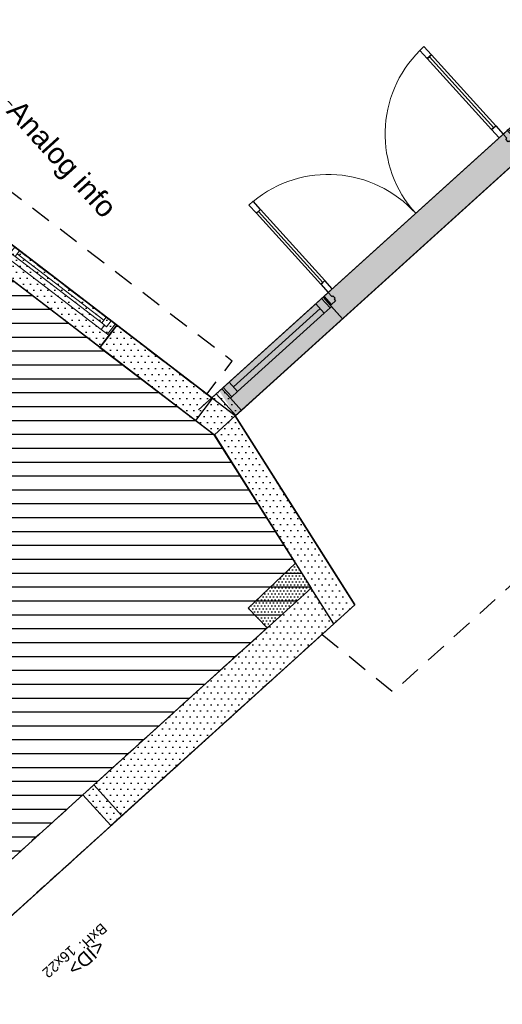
# Model space of a CAD drawing. Header units: millimetres. Extents: x 15275 to 121491, y 18097 to 137945.
# Tile 32 of 57: x 72272 to 75747, y 92154 to 99247. Entities that reach past the tile are written whole.
import ezdxf
from ezdxf.enums import TextEntityAlignment as Align

# ---------------------------------------------------------------- set-up
doc = ezdxf.new("R2010")
doc.units = ezdxf.units.MM
doc.header["$LTSCALE"] = 0.5
doc.header["$MEASUREMENT"] = 0
for name, pattern in [('DASHED 01', [500, 300, -200]), ('Over snittplan', [260, 150, -50, 10, -50]), ('PLINE', [0])]:
    doc.linetypes.add(name, pattern=pattern)
for name, color, linetype in [('20-- Bygning_ generelt', 7, 'Continuous'), ('222- Søyler', 7, 'Continuous'), ('222- Søyler  (Skravur)', 7, 'Continuous'), ('231- Bærende yttervegger', 7, 'Continuous'), ('231- Bærende yttervegger (Skravur)', 7, 'Continuous'), ('232- Ikke-bærende yttervegger', 7, 'Continuous'), ('232- Ikke-bærende yttervegger (Skravur)', 7, 'Continuous'), ('241- Bærende innervegger', 7, 'Continuous'), ('241- Bærende innervegger (Skravur)', 7, 'Continuous'), ('244- Vinduer_ dører_ foldevegger', 7, 'Continuous'), ('25-- Dekker', 7, 'Continuous'), ('832- Tekst bygning(Nye konstruksjoner)', 7, 'Continuous'), ('852- Teknisk_symbolsk informasjon_ bygning(Nye konstruksjoner)', 7, 'Continuous'), ('862- M___Nettoareal', 7, 'Continuous'), ('862- M___Nettoareal(Polylinje)', 7, 'Continuous'), ('862- M___Nettoareal(Tekst)', 7, 'Continuous'), ('862- M___P- og S-ROM', 7, 'Continuous'), ('862- M___P- og S-ROM(Polylinje)', 7, 'Continuous'), ('862- M___P- og S-ROM(Tekst)', 7, 'Continuous')]:
    doc.layers.add(name, color=color, linetype=linetype)
doc.layers.add('234- Vinduer_ dører_ porter', color=7, linetype='Continuous', lineweight=0)
doc.layers.add('244- Vinduer_ dører_ foldevegger(Nye konstruksjoner)', color=7, linetype='Continuous', lineweight=0)
doc.styles.add('GENERATED_STYLE_1', font='arial.ttf')
pattern_1 = [(0, (0, 0), (0, 86.60254), [0, -50]), (0, (25, 43.3), (0, 86.60254), [0, -50])]

# ---------------------------------------------------------------- blocks, each defined once
blk = doc.blocks.new('Foaje_104_4', base_point=(78860.3, 93925.8))
at = {"layer": '862- M___Nettoareal(Polylinje)', "linetype": 'PLINE', "flags": 128}
blk.add_lwpolyline([(74684.2, 95031.3), (70888.3, 91591.7), (75417.5, 86593.4), (78255.8, 89194.3), (78430.7, 89001.2), (78430.7, 89001.2), (79330.6, 88008.2), (82580.7, 90953.2), (82372.6, 91182.9), (82765.2, 91538.7), (82973.3, 91309), (86151.8, 94189.1), (85249, 95185.4), (84117.3, 94160), (81179.7, 97399.4), (83982.6, 99936.7), (82237.7, 101864.1), (79434.8, 99326.8), (78364.6, 100503.7), (73824.6, 96391.7)], close=True, dxfattribs=at)
at = {"layer": '862- M___Nettoareal(Tekst)', "style": 'GENERATED_STYLE_1'}
for tag, height, p in [('ROOM_NUMBER', 100, (78863, 94368.2)), ('ROOM_NAME', 200, (78746.5, 94239.8)), ('DUMMY_861', 100, (79016.6, 94221.4)), ('DUMMY_863', 100, (78513.6, 94074.6)), ('DUMMY_862', 200, (79207.1, 93776.9))]:
    blk.add_attdef(tag, text='', height=height, rotation=312.16193, dxfattribs=at).set_placement(p, align=Align.TOP_LEFT)
blk = doc.blocks.new('Inngangsparti__31', base_point=(74955.6, 100845.5))
at = {"layer": '862- M___P- og S-ROM(Polylinje)', "linetype": 'PLINE', "flags": 128}
blk.add_lwpolyline([(70149.8, 99207.1), (73654.8, 96522.1), (78535.6, 100941.8), (76116.6, 104610.5)], close=True, dxfattribs=at)
at = {"layer": '862- M___P- og S-ROM(Tekst)', "style": 'GENERATED_STYLE_1'}
for tag, height, p in [('ROOM_NAME', 200, (74572.5, 101574)), ('DUMMY_862', 100, (74339.5, 101408.8)), ('DUMMY_861', 200, (75688.2, 100387.6))]:
    blk.add_attdef(tag, text='', height=height, rotation=312.16193, dxfattribs=at).set_placement(p, align=Align.TOP_LEFT)
blk = doc.blocks.new('Vindu[1]')
at = {"layer": '234- Vinduer_ dører_ porter', "linetype": 'PLINE'}
for p, q in [((72150, 97558.9), (72205.9, 97631.9)), ((72194, 97641.1), (72972, 97045.1)), ((72194, 97641.1), (72205.9, 97631.9)), ((72236.1, 97608.8), (72203.9, 97566.8)), ((72203.9, 97566.8), (72236.1, 97608.8)), ((72205.9, 97631.9), (72236.1, 97608.8)), ((72236.1, 97608.8), (72271, 97582.1)), ((72150, 97558.9), (72138.1, 97568)), ((72194.4, 97524.9), (72150, 97558.9)), ((72218.2, 97555.8), (72194.4, 97524.9)), ((72203.9, 97566.8), (72218.2, 97555.8)), ((72238.8, 97540), (72203.9, 97566.8)), ((72271, 97582.1), (72238.8, 97540)), ((72862.8, 97062), (72238.8, 97540)), ((72254.9, 97561), (72878.9, 97083.1)), ((72271, 97582.1), (72895, 97104.1)), ((72271, 97582.1), (72895, 97104.1)), ((72072.4, 97482.3), (72850.4, 96886.3)), ((72859.7, 97015.3), (72194.4, 97524.9)), ((72859.7, 97015.3), (72883.4, 97046.2)), ((72862.8, 97062), (72895, 97104.1)), ((72897.7, 97035.3), (72862.8, 97062)), ((72883.4, 97046.2), (72897.7, 97035.3)), ((72895, 97104.1), (72929.9, 97077.3)), ((72897.7, 97035.3), (72929.9, 97077.3)), ((72929.9, 97077.3), (72897.7, 97035.3)), ((72904.1, 96981.2), (72960.1, 97054.2)), ((72929.9, 97077.3), (72960.1, 97054.2)), ((72960.1, 97054.2), (72972, 97045.1)), ((72904.1, 96981.2), (72859.7, 97015.3)), ((72916, 96972.1), (72904.1, 96981.2))]:
    blk.add_line(p, q, dxfattribs=at)
at = {"layer": '244- Vinduer_ dører_ foldevegger', "linetype": 'PLINE'}
for p, q in [((72194, 97641.1), (72138.1, 97568)), ((72194, 97641.1), (72138.1, 97568)), ((72138.1, 97568), (72072.4, 97482.3)), ((72972, 97045.1), (72916, 96972.1)), ((72972, 97045.1), (72916, 96972.1)), ((72916, 96972.1), (72850.4, 96886.3))]:
    blk.add_line(p, q, dxfattribs=at)
blk = doc.blocks.new('Simple Door Opening[16]')
at = {"layer": '244- Vinduer_ dører_ foldevegger', "linetype": 'PLINE'}
for p, q in [((72805.9, 93734), (73007.3, 93511.7)), ((71631.3, 92669.7), (71832.8, 92447.4))]:
    blk.add_line(p, q, dxfattribs=at)
blk = doc.blocks.new('Dørstempel[5]', base_point=(72140.5, 93131.2))
at = {"layer": '852- Teknisk_symbolsk informasjon_ bygning(Nye konstruksjoner)', "char_height": 75, "attachment_point": 1, "rotation": 222.18069, "style": 'GENERATED_STYLE_1'}
for s, insert in [('\\A1;{\\pql;\\pt0,50;\\fArial|b0|i0|c0|p0;\\W1.000000;16\\fArial|b0|i0|c0|p0;\\W1.000000;\\A1{\\H.66x;\\S^  ;}\\fArial|b0|i0|c0|p0;\\W1.000000;\\fArial|b0|i0|c0|p0;\\W1.000000;\\A1{\\H.66x;\\S^  ;}}', (72687.8, 92527.3)), ('\\A1;{\\pql;\\pt0,50;\\fArial|b0|i0|c0|p0;\\W1.000000;x22\\fArial|b0|i0|c0|p0;\\W1.000000;\\A1{\\H.66x;\\S^  ;}\\fArial|b0|i0|c0|p0;\\W1.000000;\\fArial|b0|i0|c0|p0;\\W1.000000;\\A1{\\H.66x;\\S^  ;}}', (72603, 92450.5))]:
    blk.add_mtext(s, dxfattribs=dict(at, insert=insert))
at = {"layer": '852- Teknisk_symbolsk informasjon_ bygning(Nye konstruksjoner)', "style": 'GENERATED_STYLE_1'}
for tag, p in [('DUMMY_234', (72504.3, 92815)), ('DUMMY_232', (72583.4, 92727.7)), ('DUMMY_230', (72662.5, 92640.3)), ('strUnitPrefix', (72741.7, 92535.9))]:
    blk.add_attdef(tag, text='', height=75, rotation=222.18069, dxfattribs=at).set_placement(p, align=Align.TOP_RIGHT)
for tag, p in [('DUMMY_235', (72461.9, 92776.6)), ('DUMMY_233', (72541, 92689.3)), ('DUMMY_231', (72620.2, 92602)), ('DUMMY_229', (72491.7, 92326.5))]:
    blk.add_attdef(tag, text='', height=75, rotation=222.18069, dxfattribs=at).set_placement(p, align=Align.TOP_LEFT)
blk.add_attdef('DUMMY_228', text='', height=100, rotation=222.18069, dxfattribs=at).set_placement((72699.3, 92548.8), align=Align.BOTTOM_CENTER)
blk = doc.blocks.new('Simple Door Opening[18]')
at = {"layer": '244- Vinduer_ dører_ foldevegger(Nye konstruksjoner)', "linetype": 'PLINE'}
for p, q in [((72727.8, 93663.3), (72929.2, 93441)), ((71553.2, 92599.1), (71754.7, 92376.8))]:
    blk.add_line(p, q, dxfattribs=at)
at = {"layer": '852- Teknisk_symbolsk informasjon_ bygning(Nye konstruksjoner)'}
ref = blk.add_blockref('Dørstempel[5]', (72140.5, 93131.2), dxfattribs=at)
ref.add_attrib('strUnitPrefix', 'BxH:', dxfattribs={"color": 7, "height": 75, "rotation": 222.18069, "style": 'GENERATED_STYLE_1'}).set_placement((72741.7, 92535.9), align=Align.TOP_RIGHT)
ref.add_attrib('DUMMY_228', '<ID>', dxfattribs={"color": 7, "height": 100, "rotation": 222.18069, "style": 'GENERATED_STYLE_1'}).set_placement((72699.3, 92548.8), align=Align.BOTTOM_CENTER)
blk = doc.blocks.new('Label_3', base_point=(71136, 98514.6))
at = {"layer": '832- Tekst bygning(Nye konstruksjoner)', "linetype": 'PLINE'}
for p, q in [((71136, 98514.6), (71883.5, 98998.7)), ((71883.5, 98998.7), (72219.2, 98628.1)), ((71136, 98514.6), (71158.2, 98618.3)), ((71136, 98514.6), (71239.7, 98492.4))]:
    blk.add_line(p, q, dxfattribs=at)
at = {"layer": '832- Tekst bygning(Nye konstruksjoner)', "insert": (72280.9, 98684), "char_height": 150, "attachment_point": 1, "rotation": 312.16193, "style": 'GENERATED_STYLE_1'}
blk.add_mtext('\\A1;{\\pql;\\pt0,1000;\\fArial|b0|i0|c0|p0;\\W1.000000;Analog info\\fArial|b0|i0|c0|p0;\\W1.000000;\\A1{\\H.66x;\\S^  ;}\\fArial|b0|i0|c0|p0;\\W1.000000;\\fArial|b0|i0|c0|p0;\\W1.000000;\\A1{\\H.66x;\\S^  ;}\\fArial|b0|i0|c0|p0;\\W1.000000; \\fArial|b0|i0|c0|p0;\\W1.000000;\\fArial|b0|i0|c0|p0;\\W1.000000;\\fArial|b0|i0|c0|p0;\\W1.000000;\\fArial|b0|i0|c0|p0;\\W1.000000;\\fArial|b0|i0|c0|p0;\\W1.000000;\\fArial|b0|i0|c0|p0;\\W1.000000;\\fArial|b0|i0|c0|p0;\\W1.000000;\\fArial|b0|i0|c0|p0;\\W1.000000;\\fArial|b0|i0|c0|p0;\\W1.000000;\\fArial|b0|i0|c0|p0;\\W1.000000;\\fArial|b0|i0|c0|p0;\\W1.000000;\\fArial|b0|i0|c0|p0;\\W1.000000;\\fArial|b0|i0|c0|p0;\\W1.000000;\\fArial|b0|i0|c0|p0;\\W1.000000;\\fArial|b0|i0|c0|p0;\\W1.000000;\\fArial|b0|i0|c0|p0;\\W1.000000;\\fArial|b0|i0|c0|p0;\\W1.000000;\\fArial|b0|i0|c0|p0;\\W1.000000;\\fArial|b0|i0|c0|p0;\\W1.000000;\\fArial|b0|i0|c0|p0;\\W1.000000;\\fArial|b0|i0|c0|p0;\\W1.000000;\\fArial|b0|i0|c0|p0;\\W1.000000;\\fArial|b0|i0|c0|p0;\\W1.000000;\\fArial|b0|i0|c0|p0;\\W1.000000;\\fArial|b0|i0|c0|p0;\\W1.000000;\\fArial|b0|i0|c0|p0;\\W1.000000;\\fArial|b0|i0|c0|p0;\\W1.000000;\\fArial|b0|i0|c0|p0;\\W1.000000;\\fArial|b0|i0|c0|p0;\\W1.000000;\\fArial|b0|i0|c0|p0;\\W1.000000;\\fArial|b0|i0|c0|p0;\\W1.000000;\\fArial|b0|i0|c0|p0;\\W1.000000;\\fArial|b0|i0|c0|p0;\\W1.000000;\\fArial|b0|i0|c0|p0;\\W1.000000;\\fArial|b0|i0|c0|p0;\\W1.000000;\\fArial|b0|i0|c0|p0;\\W1.000000;\\fArial|b0|i0|c0|p0;\\W1.000000;\\fArial|b0|i0|c0|p0;\\W1.000000;\\fArial|b0|i0|c0|p0;\\W1.000000;\\fArial|b0|i0|c0|p0;\\W1.000000;\\fArial|b0|i0|c0|p0;\\W1.000000;\\fArial|b0|i0|c0|p0;\\W1.000000;\\fArial|b0|i0|c0|p0;\\W1.000000;}', dxfattribs=at)
blk = doc.blocks.new('Vindu[8]')
at = {"layer": '234- Vinduer_ dører_ porter', "linetype": 'PLINE'}
for p, q in [((74456.5, 97248), (73727.2, 96587.7)), ((74456.5, 97248), (74445.3, 97238)), ((74403.8, 97200.4), (73779.8, 96635.3)), ((74445.3, 97238), (74403.8, 97200.4)), ((74403.8, 97200.4), (74465.6, 97132.2)), ((74507.1, 97169.8), (74445.3, 97238)), ((74507.1, 97169.8), (74518.2, 97179.8)), ((74434.7, 97166.3), (73810.7, 96601.2)), ((73841.6, 96567.1), (74465.6, 97132.2)), ((74465.6, 97132.2), (74507.1, 97169.8)), ((74597.4, 97092.4), (73868.2, 96432)), ((73779.8, 96635.3), (73738.3, 96597.7)), ((73841.6, 96567.1), (73779.8, 96635.3)), ((73738.3, 96597.7), (73727.2, 96587.7)), ((73800.1, 96529.5), (73738.3, 96597.7)), ((73800.1, 96529.5), (73841.6, 96567.1)), ((73789, 96519.5), (73800.1, 96529.5))]:
    blk.add_line(p, q, dxfattribs=at)
at = {"layer": '244- Vinduer_ dører_ foldevegger', "linetype": 'PLINE'}
for p, q in [((74456.5, 97248), (74518.2, 97179.8)), ((74456.5, 97248), (74518.2, 97179.8)), ((74518.2, 97179.8), (74597.4, 97092.4)), ((73727.2, 96587.7), (73789, 96519.5)), ((73727.2, 96587.7), (73789, 96519.5)), ((73789, 96519.5), (73868.2, 96432))]:
    blk.add_line(p, q, dxfattribs=at)
blk = doc.blocks.new('Butikkfasadedør tofløyet[27]')
at = {"layer": '234- Vinduer_ dører_ porter', "linetype": 'PLINE'}
for centre, start, end in [((75753.7, 98422.7), 134.8592, 222.16193), ((74493.5, 97281.6), 42.16193, 129.46467)]:
    blk.add_arc(centre, 850, start, end, dxfattribs=at)
at = {"layer": '244- Vinduer_ dører_ foldevegger', "linetype": 'PLINE'}
for p, q in [((75153.5, 99025.9), (75183.1, 99052.7)), ((75207.2, 98966.6), (75153.5, 99025.9)), ((75183.1, 99052.7), (75236.8, 98993.4)), ((75236.8, 98993.4), (75207.2, 98966.6)), ((75222, 98980), (75685.1, 98468.5)), ((75670.3, 98455.1), (75700, 98482)), ((75724, 98395.8), (75670.3, 98455.1)), ((75700, 98482), (75753.7, 98422.7)), ((75790.7, 98456.2), (75783.3, 98449.5)), ((75790.7, 98456.2), (75844.4, 98396.9)), ((75790.7, 98456.2), (75844.4, 98396.9)), ((75790.7, 98456.2), (75844.4, 98396.9)), ((75753.7, 98422.7), (75724, 98395.8)), ((75753.7, 98422.7), (75783.3, 98449.5)), ((75780.5, 98393), (75753.7, 98422.7)), ((75773.1, 98386.3), (75780.5, 98393)), ((75790.1, 98367.5), (75773.1, 98386.3)), ((75783.3, 98449.5), (75837, 98390.2)), ((75837, 98390.2), (75807.4, 98363.4)), ((75844.4, 98396.9), (75837, 98390.2)), ((75844.4, 98396.9), (75931.7, 98300.6)), ((75797.6, 98374.2), (75790.1, 98367.5)), ((75807.4, 98363.4), (75797.6, 98374.2)), ((73952.6, 97938.5), (73923, 97911.6)), ((73923, 97911.6), (73976.7, 97852.3)), ((74006.3, 97879.2), (73952.6, 97938.5)), ((73976.7, 97852.3), (74006.3, 97879.2)), ((73991.5, 97865.8), (74454.7, 97354.3)), ((74469.5, 97367.7), (74439.8, 97340.9)), ((74439.8, 97340.9), (74493.5, 97281.6)), ((74523.2, 97308.4), (74469.5, 97367.7)), ((74456.5, 97248), (74463.9, 97254.7)), ((74456.5, 97248), (74510.2, 97188.7)), ((74456.5, 97248), (74510.2, 97188.7)), ((74456.5, 97248), (74510.2, 97188.7)), ((74463.9, 97254.7), (74493.5, 97281.6)), ((74517.6, 97195.4), (74463.9, 97254.7)), ((74493.5, 97281.6), (74523.2, 97308.4)), ((74493.5, 97281.6), (74520.4, 97251.9)), ((74520.4, 97251.9), (74527.8, 97258.6)), ((74527.8, 97258.6), (74544.8, 97239.8)), ((74510.2, 97188.7), (74517.6, 97195.4)), ((74510.2, 97188.7), (74597.4, 97092.4)), ((74547.2, 97222.3), (74517.6, 97195.4)), ((74544.8, 97239.8), (74537.4, 97233.1)), ((74537.4, 97233.1), (74547.2, 97222.3))]:
    blk.add_line(p, q, dxfattribs=at)
at = {"layer": '244- Vinduer_ dører_ foldevegger', "linetype": 'PLINE', "flags": 128}
for points in [[(75222, 98980), (75685.1, 98468.5), (75670.3, 98455.1), (75207.2, 98966.6)], [(75236.8, 98993.4), (75700, 98482), (75685.1, 98468.5), (75222, 98980)], [(73976.7, 97852.3), (74439.8, 97340.9), (74454.7, 97354.3), (73991.5, 97865.8)], [(73991.5, 97865.8), (74454.7, 97354.3), (74469.5, 97367.7), (74006.3, 97879.2)]]:
    blk.add_lwpolyline(points, close=True, dxfattribs=at)

msp = doc.modelspace()

# ---------------------------------------------------------------- hatches: boundary and pattern name
at = {"linetype": 'Continuous'}
h = msp.add_hatch(dxfattribs=at)
h.set_pattern_fill('Linjer_100_mm', color=256, style=0, pattern_type=2)
h.set_pattern_definition([(0, (68914.09, 93760.17), (0, 100), [])])
h.paths.add_polyline_path([(70241.2, 98885.1), (73674.3, 96255.2), (74371.1, 95152.4), (67178.8, 88635.2), (63457.1, 92738.6)])
at = {"layer": '222- Søyler  (Skravur)', "linetype": 'Continuous'}
h = msp.add_hatch(dxfattribs=at)
h.set_pattern_fill('Prikker_tett', color=256, style=0, pattern_type=2)
h.set_pattern_definition([(0, (0, 0), (0, 43.30127), [0, -25]), (0, (12.5, 21.65), (0, 43.30127), [0, -25])])
h.paths.add_polyline_path([(73917.7, 95007.1), (74053.8, 94864.9), (74371.1, 95152.4), (74257.4, 95332.2)])
at = {"layer": '231- Bærende yttervegger (Skravur)', "linetype": 'Continuous'}
h = msp.add_hatch(dxfattribs=at)
h.set_pattern_fill('Eksisterende_konstruksjon', color=256, style=0, pattern_type=2)
h.set_pattern_definition(pattern_1)
h.paths.add_polyline_path([(70241.2, 98885.1), (73539.4, 96358.5), (73661, 96517.3), (70391.8, 99021.6)])
h = msp.add_hatch(dxfattribs=at)
h.set_pattern_fill('Eksisterende_konstruksjon', color=256, style=0, pattern_type=2)
h.set_pattern_definition(pattern_1)
h.paths.add_polyline_path([(70241.2, 98885.1), (73539.4, 96358.5), (73661, 96517.3), (70391.8, 99021.6)])
h = msp.add_hatch(dxfattribs=at)
h.set_pattern_fill('Eksisterende_konstruksjon', color=256, style=0, pattern_type=2)
h.set_pattern_definition(pattern_1)
h.paths.add_polyline_path([(70241.2, 98885.1), (73539.4, 96358.5), (73661, 96517.3), (70391.8, 99021.6)])
h = msp.add_hatch(dxfattribs=at)
h.set_pattern_fill('Eksisterende_konstruksjon', color=256, style=0, pattern_type=2)
h.set_pattern_definition(pattern_1)
h.paths.add_polyline_path([(70241.2, 98885.1), (73674.3, 96255.2), (73654.8, 96522.1), (70391.8, 99021.6)])
h = msp.add_hatch(dxfattribs=at)
h.set_pattern_fill('Eksisterende_konstruksjon', color=256, style=0, pattern_type=2)
h.set_pattern_definition(pattern_1)
h.paths.add_polyline_path([(72972, 97045.1), (72850.4, 96886.3), (73674.3, 96255.2), (73365.8, 96743.5)])
h = msp.add_hatch(dxfattribs=at)
h.set_pattern_fill('Eksisterende_konstruksjon', color=256, style=0, pattern_type=2)
h.set_pattern_definition(pattern_1)
h.paths.add_polyline_path([(73365.8, 96743.5), (72972, 97045.1), (72850.4, 96886.3), (73674.3, 96255.2)])
h = msp.add_hatch(dxfattribs=at)
h.set_pattern_fill('Eksisterende_konstruksjon', color=256, style=0, pattern_type=2)
h.set_pattern_definition(pattern_1)
h.paths.add_polyline_path([(73365.8, 96743.5), (72972, 97045.1), (72850.4, 96886.3), (73674.3, 96255.2)])
h = msp.add_hatch(dxfattribs=at)
h.set_pattern_fill('Eksisterende_konstruksjon', color=256, style=0, pattern_type=2)
h.set_pattern_definition(pattern_1)
h.paths.add_polyline_path([(73365.8, 96743.5), (72972, 97045.1), (72850.4, 96886.3), (73674.3, 96255.2)])
h = msp.add_hatch(dxfattribs=at)
h.set_pattern_fill('Eksisterende_konstruksjon', color=256, style=0, pattern_type=2)
h.set_pattern_definition(pattern_1)
h.paths.add_polyline_path([(73365.8, 96743.5), (72972, 97045.1), (72850.4, 96886.3), (73674.3, 96255.2)])
h = msp.add_hatch(dxfattribs=at)
h.set_pattern_fill('Eksisterende_konstruksjon', color=256, style=0, pattern_type=2)
h.set_pattern_definition(pattern_1)
h.paths.add_polyline_path([(73365.8, 96743.5), (72972, 97045.1), (72850.4, 96886.3), (73674.3, 96255.2)])
h = msp.add_hatch(dxfattribs=at)
h.set_pattern_fill('Eksisterende_konstruksjon', color=256, style=0, pattern_type=2)
h.set_pattern_definition(pattern_1)
h.paths.add_polyline_path([(73365.8, 96743.5), (72972, 97045.1), (72850.4, 96886.3), (73674.3, 96255.2)])
h = msp.add_hatch(dxfattribs=at)
h.set_pattern_fill('Eksisterende_konstruksjon', color=256, style=0, pattern_type=2)
h.set_pattern_definition(pattern_1)
h.paths.add_polyline_path([(73365.8, 96743.5), (72972, 97045.1), (72850.4, 96886.3), (73674.3, 96255.2)])
h = msp.add_hatch(dxfattribs=at)
h.set_pattern_fill('Eksisterende_konstruksjon', color=256, style=0, pattern_type=2)
h.set_pattern_definition(pattern_1)
h.paths.add_polyline_path([(73365.8, 96743.5), (72972, 97045.1), (72850.4, 96886.3), (73674.3, 96255.2)])
h = msp.add_hatch(dxfattribs=at)
h.set_pattern_fill('Eksisterende_konstruksjon', color=256, style=0, pattern_type=2)
h.set_pattern_definition(pattern_1)
h.paths.add_polyline_path([(73365.8, 96743.5), (72972, 97045.1), (72850.4, 96886.3), (73674.3, 96255.2)])
h = msp.add_hatch(dxfattribs=at)
h.set_pattern_fill('Eksisterende_konstruksjon', color=256, style=0, pattern_type=2)
h.set_pattern_definition(pattern_1)
h.paths.add_polyline_path([(73365.8, 96743.5), (72972, 97045.1), (72850.4, 96886.3), (73674.3, 96255.2)])
h = msp.add_hatch(dxfattribs=at)
h.set_pattern_fill('Eksisterende_konstruksjon', color=256, style=0, pattern_type=2)
h.set_pattern_definition(pattern_1)
h.paths.add_polyline_path([(73365.8, 96743.5), (73674.3, 96255.2), (73824.3, 96392.2)])
h = msp.add_hatch(dxfattribs=at)
h.set_pattern_fill('Eksisterende_konstruksjon', color=256, style=0, pattern_type=2)
h.set_pattern_definition(pattern_1)
h.paths.add_polyline_path([(73365.8, 96743.5), (73674.3, 96255.2), (73824.3, 96392.2)])
h = msp.add_hatch(dxfattribs=at)
h.set_pattern_fill('Eksisterende_konstruksjon', color=256, style=0, pattern_type=2)
h.set_pattern_definition(pattern_1)
h.paths.add_polyline_path([(73365.8, 96743.5), (73674.3, 96255.2), (73824.3, 96392.2)])
h = msp.add_hatch(dxfattribs=at)
h.set_pattern_fill('Eksisterende_konstruksjon', color=256, style=0, pattern_type=2)
h.set_pattern_definition(pattern_1)
h.paths.add_polyline_path([(73365.8, 96743.5), (73674.3, 96255.2), (73824.3, 96392.2)])
h = msp.add_hatch(dxfattribs=at)
h.set_pattern_fill('Eksisterende_konstruksjon', color=256, style=0, pattern_type=2)
h.set_pattern_definition(pattern_1)
h.paths.add_polyline_path([(73365.8, 96743.5), (73674.3, 96255.2), (73824.3, 96392.2)])
h = msp.add_hatch(dxfattribs=at)
h.set_pattern_fill('Eksisterende_konstruksjon', color=256, style=0, pattern_type=2)
h.set_pattern_definition(pattern_1)
h.paths.add_polyline_path([(73365.8, 96743.5), (73674.3, 96255.2), (73824.3, 96392.2)])
h = msp.add_hatch(dxfattribs=at)
h.set_pattern_fill('Eksisterende_konstruksjon', color=256, style=0, pattern_type=2)
h.set_pattern_definition(pattern_1)
h.paths.add_polyline_path([(73365.8, 96743.5), (73674.3, 96255.2), (73824.3, 96392.2)])
h = msp.add_hatch(dxfattribs=at)
h.set_pattern_fill('Eksisterende_konstruksjon', color=256, style=0, pattern_type=2)
h.set_pattern_definition(pattern_1)
h.paths.add_polyline_path([(73365.8, 96743.5), (73674.3, 96255.2), (73824.3, 96392.2)])
h = msp.add_hatch(dxfattribs=at)
h.set_pattern_fill('Eksisterende_konstruksjon', color=256, style=0, pattern_type=2)
h.set_pattern_definition(pattern_1)
h.paths.add_polyline_path([(73365.8, 96743.5), (73674.3, 96255.2), (73824.3, 96392.2)])
h = msp.add_hatch(dxfattribs=at)
h.set_pattern_fill('Eksisterende_konstruksjon', color=256, style=0, pattern_type=2)
h.set_pattern_definition(pattern_1)
h.paths.add_polyline_path([(73365.8, 96743.5), (73674.3, 96255.2), (73824.3, 96392.2)])
h = msp.add_hatch(dxfattribs=at)
h.set_pattern_fill('Eksisterende_konstruksjon', color=256, style=0, pattern_type=2)
h.set_pattern_definition(pattern_1)
h.paths.add_polyline_path([(73365.8, 96743.5), (73674.3, 96255.2), (73824.3, 96392.2)])
h = msp.add_hatch(dxfattribs=at)
h.set_pattern_fill('Eksisterende_konstruksjon', color=256, style=0, pattern_type=2)
h.set_pattern_definition(pattern_1)
h.paths.add_polyline_path([(74684.2, 95031.3), (73824.3, 96392.2), (73673.8, 96256), (74371.1, 95152.4)])
h = msp.add_hatch(dxfattribs=at)
h.set_pattern_fill('Eksisterende_konstruksjon', color=256, style=0, pattern_type=2)
h.set_pattern_definition(pattern_1)
h.paths.add_polyline_path([(73674.3, 96255.2), (74132.8, 95904), (73824.3, 96392.2)])
h = msp.add_hatch(dxfattribs=at)
h.set_pattern_fill('Eksisterende_konstruksjon', color=256, style=0, pattern_type=2)
h.set_pattern_definition(pattern_1)
h.paths.add_polyline_path([(74521.5, 95288.7), (74132.8, 95904), (73674.3, 96255.2), (74371.1, 95152.4)])
h = msp.add_hatch(dxfattribs=at)
h.set_pattern_fill('Eksisterende_konstruksjon', color=256, style=0, pattern_type=2)
h.set_pattern_definition(pattern_1)
h.paths.add_polyline_path([(74371.1, 95152.4), (74533.7, 94895), (74684.2, 95031.3)])
at = {"layer": '232- Ikke-bærende yttervegger (Skravur)', "linetype": 'Continuous'}
h = msp.add_hatch(dxfattribs=at)
h.set_pattern_fill('Eksisterende_konstruksjon', color=256, style=0, pattern_type=2)
h.set_pattern_definition(pattern_1)
h.paths.add_polyline_path([(73824.3, 96392.2), (78855.1, 100947.8), (78714.1, 101103.5), (73710.4, 96572.4)])
h = msp.add_hatch(dxfattribs=at)
h.set_pattern_fill('Eksisterende_konstruksjon', color=256, style=0, pattern_type=2)
h.set_pattern_definition(pattern_1)
h.paths.add_polyline_path([(73824.3, 96392.2), (78855.1, 100947.8), (78714.1, 101103.5), (73710.4, 96572.4)])
h = msp.add_hatch(dxfattribs=at)
h.set_pattern_fill('Eksisterende_konstruksjon', color=256, style=0, pattern_type=2)
h.set_pattern_definition(pattern_1)
h.paths.add_polyline_path([(73824.3, 96392.2), (78652.6, 100764.4), (78535.6, 100941.8), (73710.4, 96572.4)])
h = msp.add_hatch(dxfattribs=at)
h.set_pattern_fill('Eksisterende_konstruksjon', color=256, style=0, pattern_type=2)
h.set_pattern_definition(pattern_1)
h.paths.add_polyline_path([(73824.3, 96392.2), (78652.6, 100764.4), (78535.6, 100941.8), (73710.4, 96572.4)])
h = msp.add_hatch(dxfattribs=at)
h.set_pattern_fill('Eksisterende_konstruksjon', color=256, style=0, pattern_type=2)
h.set_pattern_definition(pattern_1)
h.paths.add_polyline_path([(73710.4, 96572.4), (73559.9, 96436.2), (73824.3, 96392.2)])
h = msp.add_hatch(dxfattribs=at)
h.set_pattern_fill('Eksisterende_konstruksjon', color=256, style=0, pattern_type=2)
h.set_pattern_definition(pattern_1)
h.paths.add_polyline_path([(73710.4, 96572.4), (73559.9, 96436.2), (73824.3, 96392.2)])
h = msp.add_hatch(dxfattribs=at)
h.set_pattern_fill('Eksisterende_konstruksjon', color=256, style=0, pattern_type=2)
h.set_pattern_definition(pattern_1)
h.paths.add_polyline_path([(73710.4, 96572.4), (73559.9, 96436.2), (73824.3, 96392.2)])
h = msp.add_hatch(dxfattribs=at)
h.set_pattern_fill('Eksisterende_konstruksjon', color=256, style=0, pattern_type=2)
h.set_pattern_definition(pattern_1)
h.paths.add_polyline_path([(73710.4, 96572.4), (73559.9, 96436.2), (73824.3, 96392.2)])
h = msp.add_hatch(dxfattribs=at)
h.set_pattern_fill('Eksisterende_konstruksjon', color=256, style=0, pattern_type=2)
h.set_pattern_definition(pattern_1)
h.paths.add_polyline_path([(73687.1, 96551.3), (73828, 96395.7), (73868.2, 96432), (73727.2, 96587.7)])
at = {"layer": '241- Bærende innervegger (Skravur)', "linetype": 'Continuous'}
h = msp.add_hatch(dxfattribs=at)
h.set_pattern_fill('Eksisterende_konstruksjon', color=256, style=0, pattern_type=2)
h.set_pattern_definition(pattern_1)
h.paths.add_polyline_path([(74521.5, 95288.7), (74371.1, 95152.4), (74684.2, 95031.3)])
h = msp.add_hatch(dxfattribs=at)
h.set_pattern_fill('Eksisterende_konstruksjon', color=256, style=0, pattern_type=2)
h.set_pattern_definition(pattern_1)
h.paths.add_polyline_path([(74371.1, 95152.4), (72727.8, 93663.3), (72929.2, 93441), (74533.7, 94895)])
h = msp.add_hatch(dxfattribs=at)
h.set_pattern_fill('Eksisterende_konstruksjon', color=256, style=0, pattern_type=2)
h.set_pattern_definition(pattern_1)
h.paths.add_polyline_path([(74371.1, 95152.4), (74533.7, 94895), (74684.2, 95031.3)])

# ---------------------------------------------------------------- linework, layer by layer
at = {"layer": '20-- Bygning_ generelt', "linetype": 'DASHED 01', "flags": 128}
for points in [[(61852.7, 93336.2), (62877, 92206.3), (63240.2, 92535.6), (63037.5, 92759.1), (70149.7, 99207.1), (73619.8, 96548.9), (73802.2, 96787.1), (69339.7, 100205.5)], [(74449.7, 94818.8), (74960.8, 94403.7), (80458.6, 99385.5), (80103.4, 99929.3)]]:
    msp.add_lwpolyline(points, dxfattribs=at)
at = {"layer": '222- Søyler', "linetype": 'PLINE', "flags": 128}
msp.add_lwpolyline([(74257.4, 95332.2), (73917.7, 95007.1), (74053.8, 94864.9)], dxfattribs=at)
at = {"layer": '231- Bærende yttervegger', "linetype": 'PLINE'}
for p, q in [((72972, 97045.1), (72916, 96972.1)), ((72916, 96972.1), (72850.4, 96886.3))]:
    msp.add_line(p, q, dxfattribs=at)
at = {"layer": '231- Bærende yttervegger', "linetype": 'PLINE', "flags": 128}
for points in [[(73661, 96517.3), (70391.8, 99021.6)], [(73661, 96517.3), (70391.8, 99021.6)], [(73661, 96517.3), (70391.8, 99021.6)], [(73654.8, 96522.1), (70391.8, 99021.6)], [(70241.2, 98885.1), (73539.4, 96358.5)], [(70241.2, 98885.1), (73539.4, 96358.5)], [(70241.2, 98885.1), (73539.4, 96358.5)], [(70241.2, 98885.1), (73674.3, 96255.2)], [(72850.4, 96886.3), (72972, 97045.1)], [(72850.4, 96886.3), (72972, 97045.1)], [(72850.4, 96886.3), (72972, 97045.1)], [(72850.4, 96886.3), (72972, 97045.1)], [(72850.4, 96886.3), (72972, 97045.1)], [(72850.4, 96886.3), (72972, 97045.1)], [(72850.4, 96886.3), (72972, 97045.1)], [(72850.4, 96886.3), (72972, 97045.1)], [(72850.4, 96886.3), (72972, 97045.1)], [(72850.4, 96886.3), (72972, 97045.1)], [(73365.8, 96743.5), (72972, 97045.1)], [(73365.8, 96743.5), (72972, 97045.1)], [(73365.8, 96743.5), (72972, 97045.1)], [(73365.8, 96743.5), (72972, 97045.1)], [(73365.8, 96743.5), (72972, 97045.1)], [(73365.8, 96743.5), (72972, 97045.1)], [(73365.8, 96743.5), (72972, 97045.1)], [(73365.8, 96743.5), (72972, 97045.1)], [(73365.8, 96743.5), (72972, 97045.1)], [(73365.8, 96743.5), (72972, 97045.1)], [(73365.8, 96743.5), (72972, 97045.1)], [(72850.4, 96886.3), (73674.3, 96255.2)], [(72850.4, 96886.3), (73674.3, 96255.2)], [(72850.4, 96886.3), (73674.3, 96255.2)], [(72850.4, 96886.3), (73674.3, 96255.2)], [(72850.4, 96886.3), (73674.3, 96255.2)], [(72850.4, 96886.3), (73674.3, 96255.2)], [(72850.4, 96886.3), (73674.3, 96255.2)], [(72850.4, 96886.3), (73674.3, 96255.2)], [(72850.4, 96886.3), (73674.3, 96255.2)], [(72850.4, 96886.3), (73674.3, 96255.2)], [(72850.4, 96886.3), (73674.3, 96255.2)], [(73824.3, 96392.2), (73365.8, 96743.5)], [(73824.3, 96392.2), (73365.8, 96743.5)], [(73824.3, 96392.2), (73365.8, 96743.5)], [(73824.3, 96392.2), (73365.8, 96743.5)], [(73824.3, 96392.2), (73365.8, 96743.5)], [(73824.3, 96392.2), (73365.8, 96743.5)], [(73824.3, 96392.2), (73365.8, 96743.5)], [(73824.3, 96392.2), (73365.8, 96743.5)], [(73824.3, 96392.2), (73365.8, 96743.5)], [(73824.3, 96392.2), (73365.8, 96743.5)], [(73824.3, 96392.2), (73365.8, 96743.5)], [(73539.4, 96358.5), (73661, 96517.3)], [(73539.4, 96358.5), (73661, 96517.3)], [(73539.4, 96358.5), (73661, 96517.3)], [(73673.8, 96256), (73824.3, 96392.2)], [(74521.5, 95288.7), (73824.3, 96392.2)], [(74684.2, 95031.3), (73824.3, 96392.2)], [(73674.3, 96255.2), (74371.1, 95152.4)], [(73674.3, 96255.2), (74371.1, 95152.4)], [(74684.2, 95031.3), (74521.5, 95288.7)]]:
    msp.add_lwpolyline(points, dxfattribs=at)
at = {"layer": '232- Ikke-bærende yttervegger', "linetype": 'PLINE'}
for p, q in [((73727.2, 96587.7), (73789, 96519.5)), ((73789, 96519.5), (73868.2, 96432))]:
    msp.add_line(p, q, dxfattribs=at)
at = {"layer": '232- Ikke-bærende yttervegger', "linetype": 'PLINE', "flags": 128}
for points in [[(78714.1, 101103.5), (73559.9, 96436.2)], [(78714.1, 101103.5), (73559.9, 96436.2)], [(78535.6, 100941.8), (73559.9, 96436.2)], [(78535.6, 100941.8), (73654.8, 96522.1)], [(73824.3, 96392.2), (78366.4, 100505.3)], [(73824.3, 96392.2), (78366.4, 100505.3)], [(73824.3, 96392.2), (78366.4, 100505.3)], [(73824.3, 96392.2), (78366.4, 100505.3)], [(73727.2, 96587.7), (73687.1, 96551.3)], [(73687.1, 96551.3), (73828, 96395.7)], [(73828, 96395.7), (73868.2, 96432)]]:
    msp.add_lwpolyline(points, dxfattribs=at)
at = {"layer": '241- Bærende innervegger', "linetype": 'PLINE'}
for p, q in [((74533.7, 94895), (74371.1, 95152.4)), ((74533.7, 94895), (74371.1, 95152.4)), ((72805.9, 93734), (73007.3, 93511.7)), ((72727.8, 93663.3), (72929.2, 93441))]:
    msp.add_line(p, q, dxfattribs=at)
at = {"layer": '241- Bærende innervegger', "linetype": 'PLINE', "flags": 128}
for points in [[(74371.1, 95152.4), (72727.8, 93663.3)], [(72929.2, 93441), (74684.2, 95031.3)], [(74684.2, 95031.3), (74533.7, 94895)]]:
    msp.add_lwpolyline(points, dxfattribs=at)
at = {"layer": '241- Bærende innervegger', "linetype": 'Over snittplan', "flags": 128}
for points in [[(69214.5, 90075.1), (74533.7, 94895)], [(74053.8, 94864.9), (70535.8, 91677.1)]]:
    msp.add_lwpolyline(points, dxfattribs=at)
at = {"layer": '25-- Dekker', "linetype": 'PLINE', "flags": 128}
for points in [[(70918.4, 91619), (73900.2, 88328.2), (75433.3, 86636.3), (77522.6, 88529), (78480.5, 87237.9), (87594.5, 95496.4), (86414.5, 96586.2), (88841.2, 98785.2), (85426.4, 101244.9), (83262.5, 102804), (79434.1, 99327.1), (78366.4, 100505.3), (73824.3, 96392.2), (74684.2, 95031.3)], [(64277.9, 93477.6), (67992.4, 89372.5), (71553.2, 92599.1), (72727.8, 93663.4), (74053.8, 94864.9), (73917.7, 95007.1), (74258.1, 95331.2), (73673.6, 96255.8), (70241.2, 98885.1)]]:
    msp.add_lwpolyline(points, close=True, dxfattribs=at)

# ---------------------------------------------------------------- block references
at = {"layer": '244- Vinduer_ dører_ foldevegger', "linetype": 'PLINE'}
for name in ['Butikkfasadedør tofløyet[27]', 'Vindu[1]', 'Vindu[8]', 'Simple Door Opening[16]']:
    msp.add_blockref(name, (0, 0), dxfattribs=at)
at = {"layer": '244- Vinduer_ dører_ foldevegger(Nye konstruksjoner)', "linetype": 'PLINE'}
msp.add_blockref('Simple Door Opening[18]', (0, 0), dxfattribs=at)
at = {"layer": '832- Tekst bygning(Nye konstruksjoner)', "linetype": 'PLINE'}
msp.add_blockref('Label_3', (71136, 98514.6), dxfattribs=at)
at = {"layer": '862- M___Nettoareal', "linetype": 'Continuous'}
msp.add_blockref('Foaje_104_4', (78860.3, 93925.8), dxfattribs=at)
at = {"layer": '862- M___P- og S-ROM', "linetype": 'Continuous'}
msp.add_blockref('Inngangsparti__31', (74955.6, 100845.5), dxfattribs=at)

doc.saveas('drawing.dxf')
